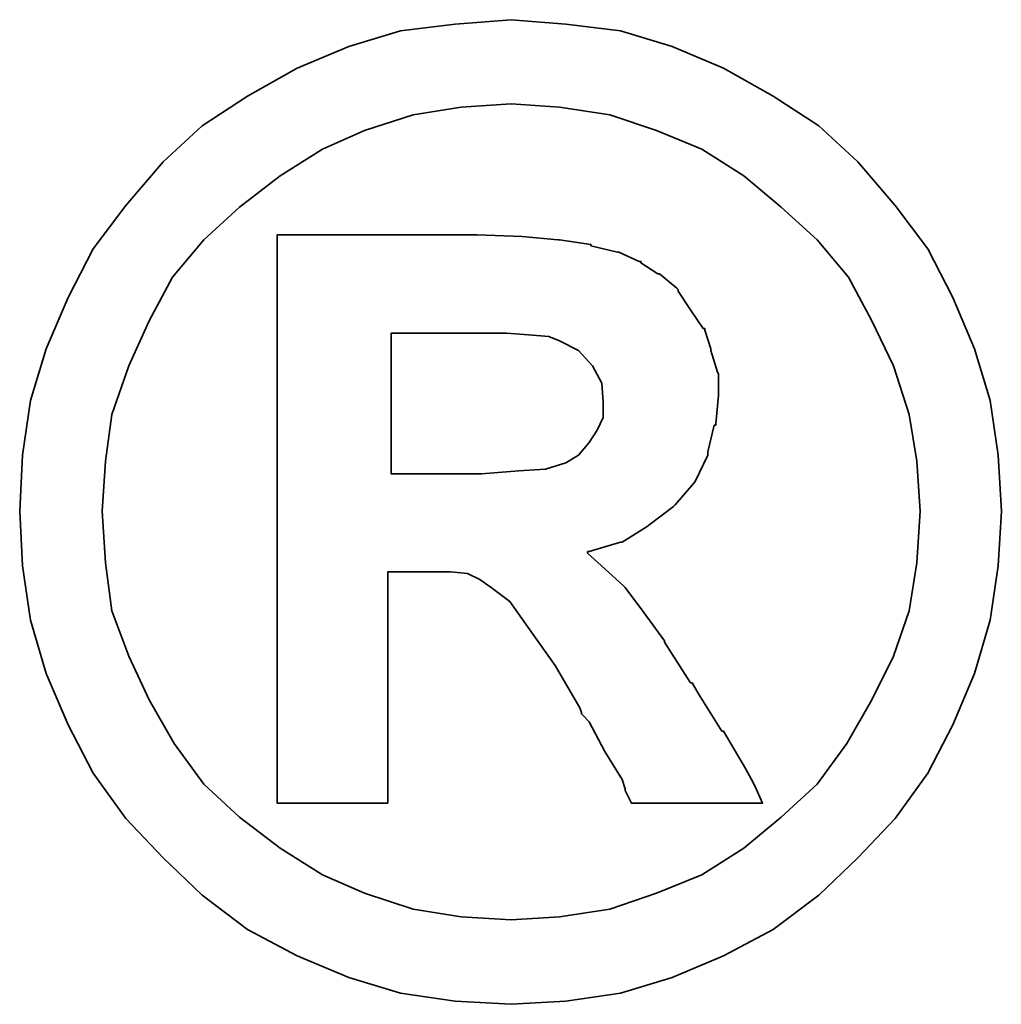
# Model space of a CAD drawing. Extents: x 81 to 689, y -211 to 131.
# Tile 64 of 65: x 670.688 to 671.406, y 85.369 to 86.09. Entities that reach past the tile are written whole.
import ezdxf

# ---------------------------------------------------------------- set-up
doc = ezdxf.new("R2010")
doc.units = 0
doc.header["$MEASUREMENT"] = 0
doc.layers.add('DIM', color=4, linetype='CONTINUOUS')
doc.layers.add('layer 1', color=7, linetype='CONTINUOUS')

# ---------------------------------------------------------------- blocks, each defined once
blk = doc.blocks.new('A$Ceb160d8b')
at = {"layer": 'layer 1', "color": 1, "lineweight": 35}
for points, knots in [([(55.1055, 6.7027), (55.1055, 6.7027), (55.1007, 6.7849), (55.1007, 6.7849), (55.1007, 6.7849), (55.1007, 6.7849), (55.0893, 6.8649), (55.0893, 6.8649), (55.0893, 6.8649), (55.0893, 6.8649), (55.0664, 6.9406), (55.0664, 6.9406), (55.0664, 6.9406), (55.0664, 6.9406), (55.0345, 7.0159), (55.0345, 7.0159), (55.0345, 7.0159), (55.0345, 7.0159), (54.9978, 7.0869), (54.9978, 7.0869), (54.9978, 7.0869), (54.9978, 7.0869), (54.9502, 7.1507), (54.9502, 7.1507), (54.9502, 7.1507), (54.9502, 7.1507), (54.8954, 7.2145), (54.8954, 7.2145), (54.8954, 7.2145), (54.8954, 7.2145), (54.8382, 7.2674), (54.8382, 7.2674), (54.8382, 7.2674), (54.8382, 7.2674), (54.7715, 7.3107), (54.7715, 7.3107), (54.7715, 7.3107), (54.7715, 7.3107), (54.6987, 7.3517), (54.6987, 7.3517), (54.6987, 7.3517), (54.6987, 7.3517), (54.6234, 7.3836), (54.6234, 7.3836), (54.6234, 7.3836), (54.6234, 7.3836), (54.5477, 7.4065), (54.5477, 7.4065), (54.5477, 7.4065), (54.5477, 7.4065), (54.4676, 7.416), (54.4676, 7.416), (54.4676, 7.416), (54.4676, 7.416), (54.3876, 7.4227), (54.3876, 7.4227), (54.3876, 7.4227), (54.3876, 7.4227), (54.3057, 7.416), (54.3057, 7.416), (54.3057, 7.416), (54.3057, 7.416), (54.2256, 7.4065), (54.2256, 7.4065), (54.2256, 7.4065), (54.2256, 7.4065), (54.1499, 7.3836), (54.1499, 7.3836), (54.1499, 7.3836), (54.1499, 7.3836), (54.0744, 7.3517), (54.0744, 7.3517), (54.0744, 7.3517), (54.0744, 7.3517), (54.0013, 7.3107), (54.0013, 7.3107), (54.0013, 7.3107), (54.0013, 7.3107), (53.9351, 7.2674), (53.9351, 7.2674), (53.9351, 7.2674), (53.9351, 7.2674), (53.8779, 7.2145), (53.8779, 7.2145), (53.8779, 7.2145), (53.8779, 7.2145), (53.8231, 7.1507), (53.8231, 7.1507), (53.8231, 7.1507), (53.8231, 7.1507), (53.7753, 7.0869), (53.7753, 7.0869), (53.7753, 7.0869), (53.7753, 7.0869), (53.7386, 7.0159), (53.7386, 7.0159), (53.7386, 7.0159), (53.7386, 7.0159), (53.7064, 6.9406), (53.7064, 6.9406), (53.7064, 6.9406), (53.7064, 6.9406), (53.6836, 6.8649), (53.6836, 6.8649), (53.6836, 6.8649), (53.6836, 6.8649), (53.6721, 6.7849), (53.6721, 6.7849), (53.6721, 6.7849), (53.6721, 6.7849), (53.6678, 6.7027), (53.6678, 6.7027), (53.6678, 6.7027), (53.6678, 6.7027), (53.6721, 6.6227), (53.6721, 6.6227), (53.6721, 6.6227), (53.6721, 6.6227), (53.6836, 6.5429), (53.6836, 6.5429), (53.6836, 6.5429), (53.6836, 6.5429), (53.7064, 6.465), (53.7064, 6.465), (53.7064, 6.465), (53.7064, 6.465), (53.7386, 6.3897), (53.7386, 6.3897), (53.7386, 6.3897), (53.7386, 6.3897), (53.7753, 6.319), (53.7753, 6.319), (53.7753, 6.319), (53.7753, 6.319), (53.8231, 6.2523), (53.8231, 6.2523), (53.8231, 6.2523), (53.8231, 6.2523), (53.8779, 6.1951), (53.8779, 6.1951), (53.8779, 6.1951), (53.8779, 6.1951), (53.9351, 6.1404), (53.9351, 6.1404), (53.9351, 6.1404), (53.9351, 6.1404), (54.0013, 6.0901), (54.0013, 6.0901), (54.0013, 6.0901), (54.0013, 6.0901), (54.0744, 6.0513), (54.0744, 6.0513), (54.0744, 6.0513), (54.0744, 6.0513), (54.1499, 6.0194), (54.1499, 6.0194), (54.1499, 6.0194), (54.1499, 6.0194), (54.2256, 5.9965), (54.2256, 5.9965), (54.2256, 5.9965), (54.2256, 5.9965), (54.3057, 5.9851), (54.3057, 5.9851), (54.3057, 5.9851), (54.3057, 5.9851), (54.3876, 5.9803), (54.3876, 5.9803), (54.3876, 5.9803), (54.3876, 5.9803), (54.4676, 5.9851), (54.4676, 5.9851), (54.4676, 5.9851), (54.4676, 5.9851), (54.5477, 5.9965), (54.5477, 5.9965), (54.5477, 5.9965), (54.5477, 5.9965), (54.6234, 6.0194), (54.6234, 6.0194), (54.6234, 6.0194), (54.6234, 6.0194), (54.6987, 6.0513), (54.6987, 6.0513), (54.6987, 6.0513), (54.6987, 6.0513), (54.7715, 6.0901), (54.7715, 6.0901), (54.7715, 6.0901), (54.7715, 6.0901), (54.8382, 6.1404), (54.8382, 6.1404), (54.8382, 6.1404), (54.8382, 6.1404), (54.8954, 6.1951), (54.8954, 6.1951), (54.8954, 6.1951), (54.8954, 6.1951), (54.9502, 6.2523), (54.9502, 6.2523), (54.9502, 6.2523), (54.9502, 6.2523), (54.9978, 6.319), (54.9978, 6.319), (54.9978, 6.319), (54.9978, 6.319), (55.0345, 6.3897), (55.0345, 6.3897), (55.0345, 6.3897), (55.0345, 6.3897), (55.0664, 6.465), (55.0664, 6.465), (55.0664, 6.465), (55.0664, 6.465), (55.0893, 6.5429), (55.0893, 6.5429), (55.0893, 6.5429), (55.0893, 6.5429), (55.1007, 6.6227), (55.1007, 6.6227), (55.1007, 6.6227), (55.1007, 6.6227), (55.1055, 6.7027), (55.1055, 6.7027)], [0, 0, 0, 0, 0.017857, 0.017857, 0.017857, 0.017857, 0.035714, 0.035714, 0.035714, 0.035714, 0.053571, 0.053571, 0.053571, 0.053571, 0.071429, 0.071429, 0.071429, 0.071429, 0.089286, 0.089286, 0.089286, 0.089286, 0.107143, 0.107143, 0.107143, 0.107143, 0.125, 0.125, 0.125, 0.125, 0.142857, 0.142857, 0.142857, 0.142857, 0.160714, 0.160714, 0.160714, 0.160714, 0.178571, 0.178571, 0.178571, 0.178571, 0.196429, 0.196429, 0.196429, 0.196429, 0.214286, 0.214286, 0.214286, 0.214286, 0.232143, 0.232143, 0.232143, 0.232143, 0.25, 0.25, 0.25, 0.25, 0.267857, 0.267857, 0.267857, 0.267857, 0.285714, 0.285714, 0.285714, 0.285714, 0.303571, 0.303571, 0.303571, 0.303571, 0.321429, 0.321429, 0.321429, 0.321429, 0.339286, 0.339286, 0.339286, 0.339286, 0.357143, 0.357143, 0.357143, 0.357143, 0.375, 0.375, 0.375, 0.375, 0.392857, 0.392857, 0.392857, 0.392857, 0.410714, 0.410714, 0.410714, 0.410714, 0.428571, 0.428571, 0.428571, 0.428571, 0.446429, 0.446429, 0.446429, 0.446429, 0.464286, 0.464286, 0.464286, 0.464286, 0.482143, 0.482143, 0.482143, 0.482143, 0.5, 0.5, 0.5, 0.5, 0.517857, 0.517857, 0.517857, 0.517857, 0.535714, 0.535714, 0.535714, 0.535714, 0.553571, 0.553571, 0.553571, 0.553571, 0.571429, 0.571429, 0.571429, 0.571429, 0.589286, 0.589286, 0.589286, 0.589286, 0.607143, 0.607143, 0.607143, 0.607143, 0.625, 0.625, 0.625, 0.625, 0.642857, 0.642857, 0.642857, 0.642857, 0.660714, 0.660714, 0.660714, 0.660714, 0.678571, 0.678571, 0.678571, 0.678571, 0.696429, 0.696429, 0.696429, 0.696429, 0.714286, 0.714286, 0.714286, 0.714286, 0.732143, 0.732143, 0.732143, 0.732143, 0.75, 0.75, 0.75, 0.75, 0.767857, 0.767857, 0.767857, 0.767857, 0.785714, 0.785714, 0.785714, 0.785714, 0.803571, 0.803571, 0.803571, 0.803571, 0.821429, 0.821429, 0.821429, 0.821429, 0.839286, 0.839286, 0.839286, 0.839286, 0.857143, 0.857143, 0.857143, 0.857143, 0.875, 0.875, 0.875, 0.875, 0.892857, 0.892857, 0.892857, 0.892857, 0.910714, 0.910714, 0.910714, 0.910714, 0.928571, 0.928571, 0.928571, 0.928571, 0.946429, 0.946429, 0.946429, 0.946429, 0.964286, 0.964286, 0.964286, 0.964286, 0.982143, 0.982143, 0.982143, 0.982143, 1, 1, 1, 1]), ([(54.9864, 6.7027), (54.9864, 6.7027), (54.9818, 6.7758), (54.9818, 6.7758), (54.9818, 6.7758), (54.9818, 6.7758), (54.9706, 6.8444), (54.9706, 6.8444), (54.9706, 6.8444), (54.9706, 6.8444), (54.9478, 6.9154), (54.9478, 6.9154), (54.9478, 6.9154), (54.9478, 6.9154), (54.9159, 6.9816), (54.9159, 6.9816), (54.9159, 6.9816), (54.9159, 6.9816), (54.8816, 7.0454), (54.8816, 7.0454), (54.8816, 7.0454), (54.8816, 7.0454), (54.8358, 7.1002), (54.8358, 7.1002), (54.8358, 7.1002), (54.8358, 7.1002), (54.783, 7.1483), (54.783, 7.1483), (54.783, 7.1483), (54.783, 7.1483), (54.7282, 7.194), (54.7282, 7.194), (54.7282, 7.194), (54.7282, 7.194), (54.6667, 7.2331), (54.6667, 7.2331), (54.6667, 7.2331), (54.6667, 7.2331), (54.6005, 7.2603), (54.6005, 7.2603), (54.6005, 7.2603), (54.6005, 7.2603), (54.5319, 7.2831), (54.5319, 7.2831), (54.5319, 7.2831), (54.5319, 7.2831), (54.4586, 7.2946), (54.4586, 7.2946), (54.4586, 7.2946), (54.4586, 7.2946), (54.3876, 7.2993), (54.3876, 7.2993), (54.3876, 7.2993), (54.3876, 7.2993), (54.3145, 7.2946), (54.3145, 7.2946), (54.3145, 7.2946), (54.3145, 7.2946), (54.244, 7.2831), (54.244, 7.2831), (54.244, 7.2831), (54.244, 7.2831), (54.1728, 7.2603), (54.1728, 7.2603), (54.1728, 7.2603), (54.1728, 7.2603), (54.1111, 7.2331), (54.1111, 7.2331), (54.1111, 7.2331), (54.1111, 7.2331), (54.0494, 7.194), (54.0494, 7.194), (54.0494, 7.194), (54.0494, 7.194), (53.9898, 7.1483), (53.9898, 7.1483), (53.9898, 7.1483), (53.9898, 7.1483), (53.9377, 7.1002), (53.9377, 7.1002), (53.9377, 7.1002), (53.9377, 7.1002), (53.8917, 7.0454), (53.8917, 7.0454), (53.8917, 7.0454), (53.8917, 7.0454), (53.8574, 6.9816), (53.8574, 6.9816), (53.8574, 6.9816), (53.8574, 6.9816), (53.8279, 6.9154), (53.8279, 6.9154), (53.8279, 6.9154), (53.8279, 6.9154), (53.8026, 6.8444), (53.8026, 6.8444), (53.8026, 6.8444), (53.8026, 6.8444), (53.7934, 6.7758), (53.7934, 6.7758), (53.7934, 6.7758), (53.7934, 6.7758), (53.7888, 6.7027), (53.7888, 6.7027), (53.7888, 6.7027), (53.7888, 6.7027), (53.7934, 6.6272), (53.7934, 6.6272), (53.7934, 6.6272), (53.7934, 6.6272), (53.8026, 6.5567), (53.8026, 6.5567), (53.8026, 6.5567), (53.8026, 6.5567), (53.8279, 6.4902), (53.8279, 6.4902), (53.8279, 6.4902), (53.8279, 6.4902), (53.8574, 6.4262), (53.8574, 6.4262), (53.8574, 6.4262), (53.8574, 6.4262), (53.8941, 6.3623), (53.8941, 6.3623), (53.8941, 6.3623), (53.8941, 6.3623), (53.9377, 6.3028), (53.9377, 6.3028), (53.9377, 6.3028), (53.9377, 6.3028), (53.9898, 6.2547), (53.9898, 6.2547), (53.9898, 6.2547), (53.9898, 6.2547), (54.0494, 6.209), (54.0494, 6.209), (54.0494, 6.209), (54.0494, 6.209), (54.1111, 6.1701), (54.1111, 6.1701), (54.1111, 6.1701), (54.1111, 6.1701), (54.1728, 6.143), (54.1728, 6.143), (54.1728, 6.143), (54.1728, 6.143), (54.244, 6.1199), (54.244, 6.1199), (54.244, 6.1199), (54.244, 6.1199), (54.3145, 6.1084), (54.3145, 6.1084), (54.3145, 6.1084), (54.3145, 6.1084), (54.3876, 6.1039), (54.3876, 6.1039), (54.3876, 6.1039), (54.3876, 6.1039), (54.4586, 6.1084), (54.4586, 6.1084), (54.4586, 6.1084), (54.4586, 6.1084), (54.5319, 6.1199), (54.5319, 6.1199), (54.5319, 6.1199), (54.5319, 6.1199), (54.6005, 6.143), (54.6005, 6.143), (54.6005, 6.143), (54.6005, 6.143), (54.6667, 6.1701), (54.6667, 6.1701), (54.6667, 6.1701), (54.6667, 6.1701), (54.7282, 6.209), (54.7282, 6.209), (54.7282, 6.209), (54.7282, 6.209), (54.783, 6.2547), (54.783, 6.2547), (54.783, 6.2547), (54.783, 6.2547), (54.8358, 6.3028), (54.8358, 6.3028), (54.8358, 6.3028), (54.8358, 6.3028), (54.8792, 6.3623), (54.8792, 6.3623), (54.8792, 6.3623), (54.8792, 6.3623), (54.9159, 6.4262), (54.9159, 6.4262), (54.9159, 6.4262), (54.9159, 6.4262), (54.9478, 6.4902), (54.9478, 6.4902), (54.9478, 6.4902), (54.9478, 6.4902), (54.9706, 6.5567), (54.9706, 6.5567), (54.9706, 6.5567), (54.9706, 6.5567), (54.9818, 6.6272), (54.9818, 6.6272), (54.9818, 6.6272), (54.9818, 6.6272), (54.9864, 6.7027), (54.9864, 6.7027)], [0, 0, 0, 0, 0.019231, 0.019231, 0.019231, 0.019231, 0.038462, 0.038462, 0.038462, 0.038462, 0.057692, 0.057692, 0.057692, 0.057692, 0.076923, 0.076923, 0.076923, 0.076923, 0.096154, 0.096154, 0.096154, 0.096154, 0.115385, 0.115385, 0.115385, 0.115385, 0.134615, 0.134615, 0.134615, 0.134615, 0.153846, 0.153846, 0.153846, 0.153846, 0.173077, 0.173077, 0.173077, 0.173077, 0.192308, 0.192308, 0.192308, 0.192308, 0.211538, 0.211538, 0.211538, 0.211538, 0.230769, 0.230769, 0.230769, 0.230769, 0.25, 0.25, 0.25, 0.25, 0.269231, 0.269231, 0.269231, 0.269231, 0.288462, 0.288462, 0.288462, 0.288462, 0.307692, 0.307692, 0.307692, 0.307692, 0.326923, 0.326923, 0.326923, 0.326923, 0.346154, 0.346154, 0.346154, 0.346154, 0.365385, 0.365385, 0.365385, 0.365385, 0.384615, 0.384615, 0.384615, 0.384615, 0.403846, 0.403846, 0.403846, 0.403846, 0.423077, 0.423077, 0.423077, 0.423077, 0.442308, 0.442308, 0.442308, 0.442308, 0.461538, 0.461538, 0.461538, 0.461538, 0.480769, 0.480769, 0.480769, 0.480769, 0.5, 0.5, 0.5, 0.5, 0.519231, 0.519231, 0.519231, 0.519231, 0.538462, 0.538462, 0.538462, 0.538462, 0.557692, 0.557692, 0.557692, 0.557692, 0.576923, 0.576923, 0.576923, 0.576923, 0.596154, 0.596154, 0.596154, 0.596154, 0.615385, 0.615385, 0.615385, 0.615385, 0.634615, 0.634615, 0.634615, 0.634615, 0.653846, 0.653846, 0.653846, 0.653846, 0.673077, 0.673077, 0.673077, 0.673077, 0.692308, 0.692308, 0.692308, 0.692308, 0.711538, 0.711538, 0.711538, 0.711538, 0.730769, 0.730769, 0.730769, 0.730769, 0.75, 0.75, 0.75, 0.75, 0.769231, 0.769231, 0.769231, 0.769231, 0.788462, 0.788462, 0.788462, 0.788462, 0.807692, 0.807692, 0.807692, 0.807692, 0.826923, 0.826923, 0.826923, 0.826923, 0.846154, 0.846154, 0.846154, 0.846154, 0.865385, 0.865385, 0.865385, 0.865385, 0.884615, 0.884615, 0.884615, 0.884615, 0.903846, 0.903846, 0.903846, 0.903846, 0.923077, 0.923077, 0.923077, 0.923077, 0.942308, 0.942308, 0.942308, 0.942308, 0.961538, 0.961538, 0.961538, 0.961538, 0.980769, 0.980769, 0.980769, 0.980769, 1, 1, 1, 1]), ([(54.0449, 6.2937), (54.0449, 6.2937), (54.0449, 6.3028), (54.0449, 6.3028), (54.0449, 6.3028), (54.0449, 6.3028), (54.0449, 6.3278), (54.0449, 6.3278), (54.0449, 6.3278), (54.0449, 6.3278), (54.0449, 6.3692), (54.0449, 6.3692), (54.0449, 6.3692), (54.0449, 6.3692), (54.0449, 6.4193), (54.0449, 6.4193), (54.0449, 6.4193), (54.0449, 6.4193), (54.0449, 6.4786), (54.0449, 6.4786), (54.0449, 6.4786), (54.0449, 6.4786), (54.0449, 6.5429), (54.0449, 6.5429), (54.0449, 6.5429), (54.0449, 6.5429), (54.0449, 6.6889), (54.0449, 6.6889), (54.0449, 6.6889), (54.0449, 6.6889), (54.0449, 6.8351), (54.0449, 6.8351), (54.0449, 6.8351), (54.0449, 6.8351), (54.0449, 6.9039), (54.0449, 6.9039), (54.0449, 6.9039), (54.0449, 6.9039), (54.0449, 6.9635), (54.0449, 6.9635), (54.0449, 6.9635), (54.0449, 6.9635), (54.0449, 7.018), (54.0449, 7.018), (54.0449, 7.018), (54.0449, 7.018), (54.0449, 7.0549), (54.0449, 7.0549), (54.0449, 7.0549), (54.0449, 7.0549), (54.0449, 7.0797), (54.0449, 7.0797), (54.0449, 7.0797), (54.0449, 7.0797), (54.0449, 7.0892), (54.0449, 7.0892), (54.0449, 7.0892), (54.0449, 7.0892), (54.0449, 7.1073), (54.0449, 7.1073), (54.0449, 7.1073), (54.0449, 7.1073), (54.0608, 7.1073), (54.0608, 7.1073), (54.0608, 7.1073), (54.0608, 7.1073), (54.0656, 7.1073), (54.0656, 7.1073), (54.0656, 7.1073), (54.0656, 7.1073), (54.0744, 7.1073), (54.0744, 7.1073), (54.0744, 7.1073), (54.0744, 7.1073), (54.1066, 7.1073), (54.1066, 7.1073), (54.1066, 7.1073), (54.1066, 7.1073), (54.1499, 7.1073), (54.1499, 7.1073), (54.1499, 7.1073), (54.1499, 7.1073), (54.2004, 7.1073), (54.2004, 7.1073), (54.2004, 7.1073), (54.2004, 7.1073), (54.2528, 7.1073), (54.2528, 7.1073), (54.2528, 7.1073), (54.2528, 7.1073), (54.2942, 7.1073), (54.2942, 7.1073), (54.2942, 7.1073), (54.2942, 7.1073), (54.3216, 7.1073), (54.3216, 7.1073), (54.3216, 7.1073), (54.3216, 7.1073), (54.3304, 7.1073), (54.3304, 7.1073), (54.3304, 7.1073), (54.3304, 7.1073), (54.3352, 7.1073), (54.3352, 7.1073), (54.3352, 7.1073), (54.3352, 7.1073), (54.3376, 7.1073), (54.3376, 7.1073), (54.3376, 7.1073), (54.3376, 7.1073), (54.4038, 7.105), (54.4038, 7.105), (54.4038, 7.105), (54.4038, 7.105), (54.4562, 7.1002), (54.4562, 7.1002), (54.4562, 7.1002), (54.4562, 7.1002), (54.4586, 7.1002), (54.4586, 7.1002), (54.4586, 7.1002), (54.4586, 7.1002), (54.5043, 7.0935), (54.5043, 7.0935), (54.5043, 7.0935), (54.5043, 7.0935), (54.5043, 7.0912), (54.5043, 7.0912), (54.5043, 7.0912), (54.5043, 7.0912), (54.5434, 7.0821), (54.5434, 7.0821), (54.5434, 7.0821), (54.5434, 7.0821), (54.5453, 7.0821), (54.5453, 7.0821), (54.5453, 7.0821), (54.5453, 7.0821), (54.5753, 7.0685), (54.5753, 7.0685), (54.5753, 7.0685), (54.5753, 7.0685), (54.5777, 7.0685), (54.5777, 7.0685), (54.5777, 7.0685), (54.5777, 7.0685), (54.5777, 7.0664), (54.5777, 7.0664), (54.5777, 7.0664), (54.5777, 7.0664), (54.6024, 7.0502), (54.6024, 7.0502), (54.6024, 7.0502), (54.6024, 7.0502), (54.6051, 7.0502), (54.6051, 7.0502), (54.6051, 7.0502), (54.6051, 7.0502), (54.6301, 7.0295), (54.6301, 7.0295), (54.6301, 7.0295), (54.6301, 7.0295), (54.6324, 7.0273), (54.6324, 7.0273), (54.6324, 7.0273), (54.6324, 7.0273), (54.6324, 7.0249), (54.6324, 7.0249), (54.6324, 7.0249), (54.6324, 7.0249), (54.6505, 6.9976), (54.6505, 6.9976), (54.6505, 6.9976), (54.6505, 6.9976), (54.6686, 6.9702), (54.6686, 6.9702), (54.6686, 6.9702), (54.6686, 6.9702), (54.6713, 6.9702), (54.6713, 6.9702), (54.6713, 6.9702), (54.6713, 6.9702), (54.6713, 6.9678), (54.6713, 6.9678), (54.6713, 6.9678), (54.6713, 6.9678), (54.6801, 6.9406), (54.6801, 6.9406), (54.6801, 6.9406), (54.6801, 6.9406), (54.6801, 6.9382), (54.6801, 6.9382), (54.6801, 6.9382), (54.6801, 6.9382), (54.6896, 6.9063), (54.6896, 6.9063), (54.6896, 6.9063), (54.6896, 6.9063), (54.6915, 6.9039), (54.6915, 6.9039), (54.6915, 6.9039), (54.6915, 6.9039), (54.6915, 6.8739), (54.6915, 6.8739), (54.6915, 6.8739), (54.6915, 6.8739), (54.6915, 6.872), (54.6915, 6.872), (54.6915, 6.872), (54.6915, 6.872), (54.6872, 6.8306), (54.6872, 6.8306), (54.6872, 6.8306), (54.6872, 6.8306), (54.6872, 6.8287), (54.6872, 6.8287), (54.6872, 6.8287), (54.6872, 6.8287), (54.6848, 6.8287), (54.6848, 6.8287), (54.6848, 6.8287), (54.6848, 6.8287), (54.6756, 6.7896), (54.6756, 6.7896), (54.6756, 6.7896), (54.6756, 6.7896), (54.6756, 6.7872), (54.6756, 6.7872), (54.6756, 6.7872), (54.6756, 6.7872), (54.6756, 6.7849), (54.6756, 6.7849), (54.6756, 6.7849), (54.6756, 6.7849), (54.6572, 6.7463), (54.6572, 6.7463), (54.6572, 6.7463), (54.6572, 6.7463), (54.6553, 6.7437), (54.6553, 6.7437), (54.6553, 6.7437), (54.6553, 6.7437), (54.6277, 6.712), (54.6277, 6.712), (54.6277, 6.712), (54.6277, 6.712), (54.6253, 6.7096), (54.6253, 6.7096), (54.6253, 6.7096), (54.6253, 6.7096), (54.5891, 6.682), (54.5891, 6.682), (54.5891, 6.682), (54.5891, 6.682), (54.5867, 6.6801), (54.5867, 6.6801), (54.5867, 6.6801), (54.5867, 6.6801), (54.55, 6.6572), (54.55, 6.6572), (54.55, 6.6572), (54.55, 6.6572), (54.5477, 6.6572), (54.5477, 6.6572), (54.5477, 6.6572), (54.5477, 6.6572), (54.5019, 6.6434), (54.5019, 6.6434), (54.5019, 6.6434), (54.5019, 6.6434), (54.4995, 6.6434), (54.4995, 6.6434), (54.4995, 6.6434), (54.4995, 6.6434), (54.4995, 6.641), (54.4995, 6.641), (54.4995, 6.641), (54.4995, 6.641), (54.5248, 6.6181), (54.5248, 6.6181), (54.5248, 6.6181), (54.5248, 6.6181), (54.5524, 6.5929), (54.5524, 6.5929), (54.5524, 6.5929), (54.5524, 6.5929), (54.5546, 6.591), (54.5546, 6.591), (54.5546, 6.591), (54.5546, 6.591), (54.582, 6.5543), (54.582, 6.5543), (54.582, 6.5543), (54.582, 6.5543), (54.612, 6.5129), (54.612, 6.5129), (54.612, 6.5129), (54.612, 6.5129), (54.612, 6.511), (54.612, 6.511), (54.612, 6.511), (54.612, 6.511), (54.646, 6.4581), (54.646, 6.4581), (54.646, 6.4581), (54.646, 6.4581), (54.6505, 6.4512), (54.6505, 6.4512), (54.6505, 6.4512), (54.6505, 6.4512), (54.6529, 6.4512), (54.6529, 6.4512), (54.6529, 6.4512), (54.6529, 6.4512), (54.662, 6.4352), (54.662, 6.4352), (54.662, 6.4352), (54.662, 6.4352), (54.6963, 6.3804), (54.6963, 6.3804), (54.6963, 6.3804), (54.6963, 6.3804), (54.6987, 6.3804), (54.6987, 6.3804), (54.6987, 6.3804), (54.6987, 6.3804), (54.7306, 6.3257), (54.7306, 6.3257), (54.7306, 6.3257), (54.7306, 6.3257), (54.7396, 6.3095), (54.7396, 6.3095), (54.7396, 6.3095), (54.7396, 6.3095), (54.7444, 6.3004), (54.7444, 6.3004), (54.7444, 6.3004), (54.7444, 6.3004), (54.7558, 6.2752), (54.7558, 6.2752), (54.7558, 6.2752), (54.7558, 6.2752), (54.7306, 6.2752), (54.7306, 6.2752), (54.7306, 6.2752), (54.7306, 6.2752), (54.726, 6.2752), (54.726, 6.2752), (54.726, 6.2752), (54.726, 6.2752), (54.7053, 6.2752), (54.7053, 6.2752), (54.7053, 6.2752), (54.7053, 6.2752), (54.6505, 6.2752), (54.6505, 6.2752), (54.6505, 6.2752), (54.6505, 6.2752), (54.5958, 6.2752), (54.5958, 6.2752), (54.5958, 6.2752), (54.5958, 6.2752), (54.5777, 6.2752), (54.5777, 6.2752), (54.5777, 6.2752), (54.5777, 6.2752), (54.5729, 6.2752), (54.5729, 6.2752), (54.5729, 6.2752), (54.5729, 6.2752), (54.5638, 6.2752), (54.5638, 6.2752), (54.5638, 6.2752), (54.5638, 6.2752), (54.5591, 6.2847), (54.5591, 6.2847), (54.5591, 6.2847), (54.5591, 6.2847), (54.5546, 6.2937), (54.5546, 6.2937), (54.5546, 6.2937), (54.5546, 6.2937), (54.5546, 6.2961), (54.5546, 6.2961), (54.5546, 6.2961), (54.5546, 6.2961), (54.55, 6.3095), (54.55, 6.3095), (54.55, 6.3095), (54.55, 6.3095), (54.5248, 6.3509), (54.5248, 6.3509), (54.5248, 6.3509), (54.5248, 6.3509), (54.5019, 6.394), (54.5019, 6.394), (54.5019, 6.394), (54.5019, 6.394), (54.4929, 6.4033), (54.4929, 6.4033), (54.4929, 6.4033), (54.4929, 6.4033), (54.4905, 6.4057), (54.4905, 6.4057), (54.4905, 6.4057), (54.4905, 6.4057), (54.4905, 6.4078), (54.4905, 6.4078), (54.4905, 6.4078), (54.4905, 6.4078), (54.4881, 6.4147), (54.4881, 6.4147), (54.4881, 6.4147), (54.4881, 6.4147), (54.4519, 6.4764), (54.4519, 6.4764), (54.4519, 6.4764), (54.4519, 6.4764), (54.4152, 6.5288), (54.4152, 6.5288), (54.4152, 6.5288), (54.4152, 6.5288), (54.3857, 6.5703), (54.3857, 6.5703), (54.3857, 6.5703), (54.3857, 6.5703), (54.3581, 6.591), (54.3581, 6.591), (54.3581, 6.591), (54.3581, 6.591), (54.3419, 6.6024), (54.3419, 6.6024), (54.3419, 6.6024), (54.3419, 6.6024), (54.3238, 6.6115), (54.3238, 6.6115), (54.3238, 6.6115), (54.3238, 6.6115), (54.2988, 6.6139), (54.2988, 6.6139), (54.2988, 6.6139), (54.2988, 6.6139), (54.2666, 6.6139), (54.2666, 6.6139), (54.2666, 6.6139), (54.2666, 6.6139), (54.2618, 6.6139), (54.2618, 6.6139), (54.2618, 6.6139), (54.2618, 6.6139), (54.2576, 6.6139), (54.2576, 6.6139), (54.2576, 6.6139), (54.2576, 6.6139), (54.2299, 6.6139), (54.2299, 6.6139), (54.2299, 6.6139), (54.2299, 6.6139), (54.2071, 6.6139), (54.2071, 6.6139), (54.2071, 6.6139), (54.2071, 6.6139), (54.2071, 6.5974), (54.2071, 6.5974), (54.2071, 6.5974), (54.2071, 6.5974), (54.2071, 6.5796), (54.2071, 6.5796), (54.2071, 6.5796), (54.2071, 6.5796), (54.2071, 6.5243), (54.2071, 6.5243), (54.2071, 6.5243), (54.2071, 6.5243), (54.2071, 6.465), (54.2071, 6.465), (54.2071, 6.465), (54.2071, 6.465), (54.2071, 6.4009), (54.2071, 6.4009), (54.2071, 6.4009), (54.2071, 6.4009), (54.2071, 6.3485), (54.2071, 6.3485), (54.2071, 6.3485), (54.2071, 6.3485), (54.2071, 6.3278), (54.2071, 6.3278), (54.2071, 6.3278), (54.2071, 6.3278), (54.2071, 6.3118), (54.2071, 6.3118), (54.2071, 6.3118), (54.2071, 6.3118), (54.2071, 6.298), (54.2071, 6.298), (54.2071, 6.298), (54.2071, 6.298), (54.2071, 6.2937), (54.2071, 6.2937), (54.2071, 6.2937), (54.2071, 6.2937), (54.2071, 6.2752), (54.2071, 6.2752), (54.2071, 6.2752), (54.2071, 6.2752), (54.1913, 6.2752), (54.1913, 6.2752), (54.1913, 6.2752), (54.1913, 6.2752), (54.1866, 6.2752), (54.1866, 6.2752), (54.1866, 6.2752), (54.1866, 6.2752), (54.1728, 6.2752), (54.1728, 6.2752), (54.1728, 6.2752), (54.1728, 6.2752), (54.1251, 6.2752), (54.1251, 6.2752), (54.1251, 6.2752), (54.1251, 6.2752), (54.0837, 6.2752), (54.0837, 6.2752), (54.0837, 6.2752), (54.0837, 6.2752), (54.0701, 6.2752), (54.0701, 6.2752), (54.0701, 6.2752), (54.0701, 6.2752), (54.0608, 6.2752), (54.0608, 6.2752), (54.0608, 6.2752), (54.0608, 6.2752), (54.0449, 6.2752), (54.0449, 6.2752), (54.0449, 6.2752), (54.0449, 6.2752), (54.0449, 6.2937), (54.0449, 6.2937)], [0, 0, 0, 0, 0.007407, 0.007407, 0.007407, 0.007407, 0.014815, 0.014815, 0.014815, 0.014815, 0.022222, 0.022222, 0.022222, 0.022222, 0.02963, 0.02963, 0.02963, 0.02963, 0.037037, 0.037037, 0.037037, 0.037037, 0.044444, 0.044444, 0.044444, 0.044444, 0.051852, 0.051852, 0.051852, 0.051852, 0.059259, 0.059259, 0.059259, 0.059259, 0.066667, 0.066667, 0.066667, 0.066667, 0.074074, 0.074074, 0.074074, 0.074074, 0.081481, 0.081481, 0.081481, 0.081481, 0.088889, 0.088889, 0.088889, 0.088889, 0.096296, 0.096296, 0.096296, 0.096296, 0.103704, 0.103704, 0.103704, 0.103704, 0.111111, 0.111111, 0.111111, 0.111111, 0.118519, 0.118519, 0.118519, 0.118519, 0.125926, 0.125926, 0.125926, 0.125926, 0.133333, 0.133333, 0.133333, 0.133333, 0.140741, 0.140741, 0.140741, 0.140741, 0.148148, 0.148148, 0.148148, 0.148148, 0.155556, 0.155556, 0.155556, 0.155556, 0.162963, 0.162963, 0.162963, 0.162963, 0.17037, 0.17037, 0.17037, 0.17037, 0.177778, 0.177778, 0.177778, 0.177778, 0.185185, 0.185185, 0.185185, 0.185185, 0.192593, 0.192593, 0.192593, 0.192593, 0.2, 0.2, 0.2, 0.2, 0.207407, 0.207407, 0.207407, 0.207407, 0.214815, 0.214815, 0.214815, 0.214815, 0.222222, 0.222222, 0.222222, 0.222222, 0.22963, 0.22963, 0.22963, 0.22963, 0.237037, 0.237037, 0.237037, 0.237037, 0.244444, 0.244444, 0.244444, 0.244444, 0.251852, 0.251852, 0.251852, 0.251852, 0.259259, 0.259259, 0.259259, 0.259259, 0.266667, 0.266667, 0.266667, 0.266667, 0.274074, 0.274074, 0.274074, 0.274074, 0.281481, 0.281481, 0.281481, 0.281481, 0.288889, 0.288889, 0.288889, 0.288889, 0.296296, 0.296296, 0.296296, 0.296296, 0.303704, 0.303704, 0.303704, 0.303704, 0.311111, 0.311111, 0.311111, 0.311111, 0.318519, 0.318519, 0.318519, 0.318519, 0.325926, 0.325926, 0.325926, 0.325926, 0.333333, 0.333333, 0.333333, 0.333333, 0.340741, 0.340741, 0.340741, 0.340741, 0.348148, 0.348148, 0.348148, 0.348148, 0.355556, 0.355556, 0.355556, 0.355556, 0.362963, 0.362963, 0.362963, 0.362963, 0.37037, 0.37037, 0.37037, 0.37037, 0.377778, 0.377778, 0.377778, 0.377778, 0.385185, 0.385185, 0.385185, 0.385185, 0.392593, 0.392593, 0.392593, 0.392593, 0.4, 0.4, 0.4, 0.4, 0.407407, 0.407407, 0.407407, 0.407407, 0.414815, 0.414815, 0.414815, 0.414815, 0.422222, 0.422222, 0.422222, 0.422222, 0.42963, 0.42963, 0.42963, 0.42963, 0.437037, 0.437037, 0.437037, 0.437037, 0.444444, 0.444444, 0.444444, 0.444444, 0.451852, 0.451852, 0.451852, 0.451852, 0.459259, 0.459259, 0.459259, 0.459259, 0.466667, 0.466667, 0.466667, 0.466667, 0.474074, 0.474074, 0.474074, 0.474074, 0.481481, 0.481481, 0.481481, 0.481481, 0.488889, 0.488889, 0.488889, 0.488889, 0.496296, 0.496296, 0.496296, 0.496296, 0.503704, 0.503704, 0.503704, 0.503704, 0.511111, 0.511111, 0.511111, 0.511111, 0.518519, 0.518519, 0.518519, 0.518519, 0.525926, 0.525926, 0.525926, 0.525926, 0.533333, 0.533333, 0.533333, 0.533333, 0.540741, 0.540741, 0.540741, 0.540741, 0.548148, 0.548148, 0.548148, 0.548148, 0.555556, 0.555556, 0.555556, 0.555556, 0.562963, 0.562963, 0.562963, 0.562963, 0.57037, 0.57037, 0.57037, 0.57037, 0.577778, 0.577778, 0.577778, 0.577778, 0.585185, 0.585185, 0.585185, 0.585185, 0.592593, 0.592593, 0.592593, 0.592593, 0.6, 0.6, 0.6, 0.6, 0.607407, 0.607407, 0.607407, 0.607407, 0.614815, 0.614815, 0.614815, 0.614815, 0.622222, 0.622222, 0.622222, 0.622222, 0.62963, 0.62963, 0.62963, 0.62963, 0.637037, 0.637037, 0.637037, 0.637037, 0.644444, 0.644444, 0.644444, 0.644444, 0.651852, 0.651852, 0.651852, 0.651852, 0.659259, 0.659259, 0.659259, 0.659259, 0.666667, 0.666667, 0.666667, 0.666667, 0.674074, 0.674074, 0.674074, 0.674074, 0.681481, 0.681481, 0.681481, 0.681481, 0.688889, 0.688889, 0.688889, 0.688889, 0.696296, 0.696296, 0.696296, 0.696296, 0.703704, 0.703704, 0.703704, 0.703704, 0.711111, 0.711111, 0.711111, 0.711111, 0.718519, 0.718519, 0.718519, 0.718519, 0.725926, 0.725926, 0.725926, 0.725926, 0.733333, 0.733333, 0.733333, 0.733333, 0.740741, 0.740741, 0.740741, 0.740741, 0.748148, 0.748148, 0.748148, 0.748148, 0.755556, 0.755556, 0.755556, 0.755556, 0.762963, 0.762963, 0.762963, 0.762963, 0.77037, 0.77037, 0.77037, 0.77037, 0.777778, 0.777778, 0.777778, 0.777778, 0.785185, 0.785185, 0.785185, 0.785185, 0.792593, 0.792593, 0.792593, 0.792593, 0.8, 0.8, 0.8, 0.8, 0.807407, 0.807407, 0.807407, 0.807407, 0.814815, 0.814815, 0.814815, 0.814815, 0.822222, 0.822222, 0.822222, 0.822222, 0.82963, 0.82963, 0.82963, 0.82963, 0.837037, 0.837037, 0.837037, 0.837037, 0.844444, 0.844444, 0.844444, 0.844444, 0.851852, 0.851852, 0.851852, 0.851852, 0.859259, 0.859259, 0.859259, 0.859259, 0.866667, 0.866667, 0.866667, 0.866667, 0.874074, 0.874074, 0.874074, 0.874074, 0.881481, 0.881481, 0.881481, 0.881481, 0.888889, 0.888889, 0.888889, 0.888889, 0.896296, 0.896296, 0.896296, 0.896296, 0.903704, 0.903704, 0.903704, 0.903704, 0.911111, 0.911111, 0.911111, 0.911111, 0.918519, 0.918519, 0.918519, 0.918519, 0.925926, 0.925926, 0.925926, 0.925926, 0.933333, 0.933333, 0.933333, 0.933333, 0.940741, 0.940741, 0.940741, 0.940741, 0.948148, 0.948148, 0.948148, 0.948148, 0.955556, 0.955556, 0.955556, 0.955556, 0.962963, 0.962963, 0.962963, 0.962963, 0.97037, 0.97037, 0.97037, 0.97037, 0.977778, 0.977778, 0.977778, 0.977778, 0.985185, 0.985185, 0.985185, 0.985185, 0.992593, 0.992593, 0.992593, 0.992593, 1, 1, 1, 1]), ([(54.2118, 6.9635), (54.2118, 6.9635), (54.2118, 6.9449), (54.2118, 6.9449), (54.2118, 6.9449), (54.2118, 6.9449), (54.2118, 6.9039), (54.2118, 6.9039), (54.2118, 6.9039), (54.2118, 6.9039), (54.2118, 6.858), (54.2118, 6.858), (54.2118, 6.858), (54.2118, 6.858), (54.2118, 6.8173), (54.2118, 6.8173), (54.2118, 6.8173), (54.2118, 6.8173), (54.2118, 6.7758), (54.2118, 6.7758), (54.2118, 6.7758), (54.2118, 6.7758), (54.2118, 6.7575), (54.2118, 6.7575), (54.2118, 6.7575), (54.2118, 6.7575), (54.2161, 6.7575), (54.2161, 6.7575), (54.2161, 6.7575), (54.2161, 6.7575), (54.2666, 6.7575), (54.2666, 6.7575), (54.2666, 6.7575), (54.2666, 6.7575), (54.3216, 6.7575), (54.3216, 6.7575), (54.3216, 6.7575), (54.3216, 6.7575), (54.3397, 6.7575), (54.3397, 6.7575), (54.3397, 6.7575), (54.3397, 6.7575), (54.3443, 6.7575), (54.3443, 6.7575), (54.3443, 6.7575), (54.3443, 6.7575), (54.399, 6.762), (54.399, 6.762), (54.399, 6.762), (54.399, 6.762), (54.4381, 6.7644), (54.4381, 6.7644), (54.4381, 6.7644), (54.4381, 6.7644), (54.4676, 6.7734), (54.4676, 6.7734), (54.4676, 6.7734), (54.4676, 6.7734), (54.4862, 6.7849), (54.4862, 6.7849), (54.4862, 6.7849), (54.4862, 6.7849), (54.5019, 6.8032), (54.5019, 6.8032), (54.5019, 6.8032), (54.5019, 6.8032), (54.5134, 6.8215), (54.5134, 6.8215), (54.5134, 6.8215), (54.5134, 6.8215), (54.5224, 6.8401), (54.5224, 6.8401), (54.5224, 6.8401), (54.5224, 6.8401), (54.5224, 6.8625), (54.5224, 6.8625), (54.5224, 6.8625), (54.5224, 6.8625), (54.5205, 6.8901), (54.5205, 6.8901), (54.5205, 6.8901), (54.5205, 6.8901), (54.5067, 6.9154), (54.5067, 6.9154), (54.5067, 6.9154), (54.5067, 6.9154), (54.4862, 6.9382), (54.4862, 6.9382), (54.4862, 6.9382), (54.4862, 6.9382), (54.4586, 6.9521), (54.4586, 6.9521), (54.4586, 6.9521), (54.4586, 6.9521), (54.4426, 6.9587), (54.4426, 6.9587), (54.4426, 6.9587), (54.4426, 6.9587), (54.4128, 6.9611), (54.4128, 6.9611), (54.4128, 6.9611), (54.4128, 6.9611), (54.3809, 6.9635), (54.3809, 6.9635), (54.3809, 6.9635), (54.3809, 6.9635), (54.3352, 6.9635), (54.3352, 6.9635), (54.3352, 6.9635), (54.3352, 6.9635), (54.3304, 6.9635), (54.3304, 6.9635), (54.3304, 6.9635), (54.3304, 6.9635), (54.3123, 6.9635), (54.3123, 6.9635), (54.3123, 6.9635), (54.3123, 6.9635), (54.2618, 6.9635), (54.2618, 6.9635), (54.2618, 6.9635), (54.2618, 6.9635), (54.2161, 6.9635), (54.2161, 6.9635), (54.2161, 6.9635), (54.2161, 6.9635), (54.2118, 6.9635), (54.2118, 6.9635)], [0, 0, 0, 0, 0.03125, 0.03125, 0.03125, 0.03125, 0.0625, 0.0625, 0.0625, 0.0625, 0.09375, 0.09375, 0.09375, 0.09375, 0.125, 0.125, 0.125, 0.125, 0.15625, 0.15625, 0.15625, 0.15625, 0.1875, 0.1875, 0.1875, 0.1875, 0.21875, 0.21875, 0.21875, 0.21875, 0.25, 0.25, 0.25, 0.25, 0.28125, 0.28125, 0.28125, 0.28125, 0.3125, 0.3125, 0.3125, 0.3125, 0.34375, 0.34375, 0.34375, 0.34375, 0.375, 0.375, 0.375, 0.375, 0.40625, 0.40625, 0.40625, 0.40625, 0.4375, 0.4375, 0.4375, 0.4375, 0.46875, 0.46875, 0.46875, 0.46875, 0.5, 0.5, 0.5, 0.5, 0.53125, 0.53125, 0.53125, 0.53125, 0.5625, 0.5625, 0.5625, 0.5625, 0.59375, 0.59375, 0.59375, 0.59375, 0.625, 0.625, 0.625, 0.625, 0.65625, 0.65625, 0.65625, 0.65625, 0.6875, 0.6875, 0.6875, 0.6875, 0.71875, 0.71875, 0.71875, 0.71875, 0.75, 0.75, 0.75, 0.75, 0.78125, 0.78125, 0.78125, 0.78125, 0.8125, 0.8125, 0.8125, 0.8125, 0.84375, 0.84375, 0.84375, 0.84375, 0.875, 0.875, 0.875, 0.875, 0.90625, 0.90625, 0.90625, 0.90625, 0.9375, 0.9375, 0.9375, 0.9375, 0.96875, 0.96875, 0.96875, 0.96875, 1, 1, 1, 1])]:
    blk.add_open_spline(points, degree=3, knots=knots, dxfattribs=at)

msp = doc.modelspace()

# ---------------------------------------------------------------- block references
at = {"layer": 'DIM', "xscale": 0.5, "yscale": 0.5, "zscale": 0.5}
msp.add_blockref('A$Ceb160d8b', (643.85375, 82.37882), dxfattribs=at)

doc.saveas('drawing.dxf')
